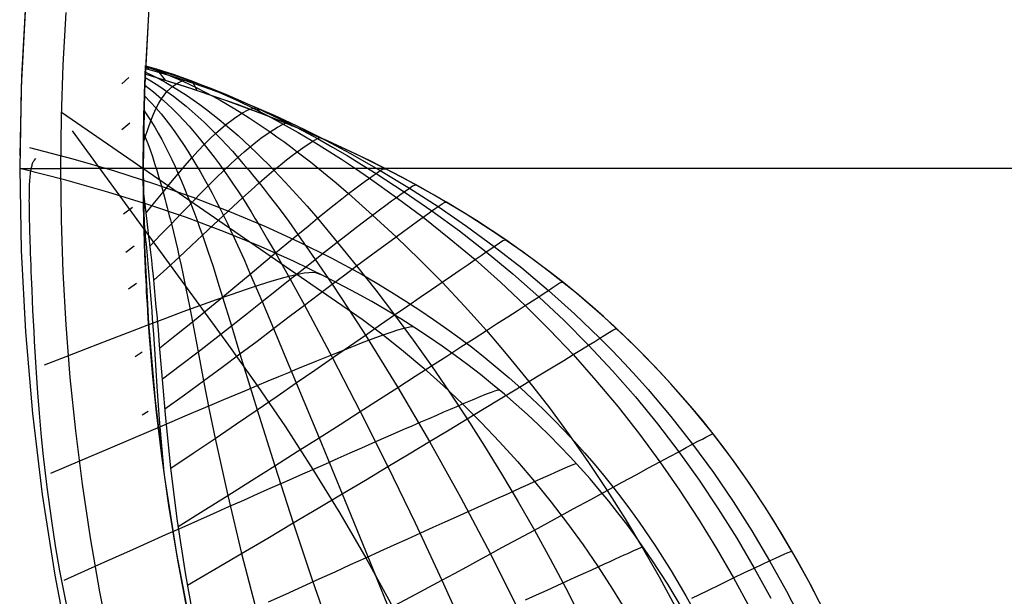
# Model space of a CAD drawing. Header units: millimetres. Extents: x -58 to 58, y -58 to 57.
# Tile 6 of 40: x -58 to -34, y -10 to 4. Entities that reach past the tile are written whole.
import ezdxf

# ---------------------------------------------------------------- set-up
doc = ezdxf.new("R2010")
doc.units = ezdxf.units.MM
doc.header["$MEASUREMENT"] = 0
doc.layers.add('Predefinito', color=5, linetype='Continuous')

msp = doc.modelspace()

# ---------------------------------------------------------------- linework, layer by layer
at = {"layer": 'Predefinito', "extrusion": (0.459919, 0.537098, 0.707107)}
for points in [[(48.443, 215.694), (47.341, 218.042), (46.177, 220.342), (44.955, 222.589), (43.675, 224.778)], [(42.85, 219.514), (43.823, 217.71), (44.755, 215.87)], [(1.162, 248.945), (1.653, 247.127), (2.194, 245.332), (2.788, 243.56), (3.434, 241.812), (4.134, 240.088), (4.889, 238.388), (5.701, 236.714), (6.572, 235.066), (7.029, 234.252), (7.502, 233.445), (7.991, 232.645), (8.495, 231.852), (9.016, 231.066), (9.552, 230.288), (10.103, 229.521), (10.668, 228.765), (11.246, 228.022), (11.838, 227.292), (12.443, 226.574), (13.061, 225.869), (13.694, 225.177), (14.34, 224.498), (15.001, 223.831), (15.676, 223.178), (16.365, 222.538), (17.069, 221.911), (17.788, 221.298), (18.521, 220.7), (19.267, 220.12), (20.027, 219.562), (20.803, 219.027), (21.595, 218.519), (21.998, 218.276), (22.406, 218.04), (22.818, 217.812), (23.236, 217.593), (23.66, 217.382), (24.09, 217.18), (24.524, 216.988), (24.962, 216.808), (25.403, 216.638), (25.847, 216.481), (26.294, 216.335), (26.745, 216.202), (27.199, 216.082), (27.656, 215.974), (28.117, 215.879), (28.581, 215.797), (29.05, 215.729), (29.522, 215.675), (29.995, 215.635), (30.469, 215.609), (30.941, 215.598), (31.412, 215.6), (31.882, 215.616), (32.351, 215.646), (32.819, 215.688), (33.286, 215.743), (33.751, 215.812), (34.216, 215.892), (34.679, 215.985), (35.142, 216.091), (35.602, 216.207), (36.058, 216.335), (36.51, 216.473), (36.958, 216.62), (37.401, 216.777), (37.841, 216.942), (38.276, 217.116), (38.708, 217.299), (39.136, 217.489), (39.561, 217.687), (40.401, 218.105), (41.228, 218.549), (42.045, 219.02), (42.85, 219.514)], [(43.675, 224.778), (42.907, 224.234), (42.127, 223.709), (41.334, 223.204), (40.526, 222.722), (39.704, 222.265), (39.29, 222.047), (38.871, 221.837), (38.45, 221.635), (38.025, 221.441), (37.597, 221.256), (37.165, 221.08), (36.73, 220.913), (36.29, 220.757), (35.846, 220.61), (35.398, 220.474), (34.945, 220.35), (34.487, 220.237), (34.026, 220.137), (33.563, 220.051), (33.099, 219.98), (32.635, 219.922), (32.17, 219.88), (31.704, 219.852), (31.238, 219.84), (30.771, 219.843), (30.303, 219.862), (29.835, 219.897), (29.365, 219.949), (28.897, 220.016), (28.433, 220.1), (27.974, 220.198), (27.52, 220.311), (27.07, 220.438), (26.625, 220.58), (26.184, 220.734), (25.747, 220.902), (25.314, 221.083), (24.885, 221.275), (24.46, 221.48), (24.04, 221.695), (23.626, 221.92), (23.218, 222.153), (22.816, 222.395), (22.419, 222.645), (22.027, 222.902), (21.258, 223.436), (20.506, 223.996), (19.768, 224.577), (19.044, 225.178), (18.334, 225.795), (17.641, 226.426), (16.963, 227.07), (16.301, 227.729), (15.654, 228.401), (15.022, 229.086), (14.406, 229.784), (13.805, 230.495), (13.218, 231.22), (12.646, 231.957), (12.089, 232.707), (11.547, 233.469), (11.018, 234.244), (10.505, 235.032), (10.008, 235.828), (9.529, 236.631), (9.067, 237.442), (8.621, 238.258), (8.192, 239.082), (7.78, 239.911), (7.383, 240.747), (7.001, 241.59), (6.635, 242.438), (5.949, 244.153), (5.321, 245.891), (4.749, 247.652), (4.234, 249.435), (3.773, 251.24), (3.365, 253.066)]]:
    msp.add_lwpolyline(points, dxfattribs=at)
at = {"layer": 'Predefinito'}
for points in [[(-56.943, 7.981), (-57.179, 6.071), (-57.35, 4.154), (-57.457, 2.233), (-57.499, 0.31)], [(-54.223, 5.487), (-54.361, 3.891), (-54.452, 2.291)], [(-57.363, 3.967), (-57.466, 1.985), (-57.5, 0)], [(-56.5, 0), (-56.486, 1.254), (-56.444, 2.519), (-56.373, 3.793)], [(-54.37, 3.76), (-54.468, 1.881), (-54.5, 0)], [(-37.931, -10.835), (-38.265, -10.177), (-38.619, -9.527), (-38.992, -8.884), (-39.385, -8.249), (-39.8, -7.624), (-40.238, -7.008), (-40.698, -6.403), (-41.182, -5.809), (-41.69, -5.227), (-41.953, -4.941), (-42.223, -4.658), (-42.499, -4.379), (-42.782, -4.103), (-43.071, -3.831), (-43.367, -3.562), (-43.669, -3.297), (-43.978, -3.035), (-44.293, -2.778), (-44.615, -2.524), (-45.279, -2.029), (-45.97, -1.55), (-46.689, -1.088), (-47.435, -0.642), (-48.209, -0.215), (-49.012, 0.196), (-49.843, 0.589), (-50.704, 0.964), (-51.595, 1.322), (-52.516, 1.663), (-53.468, 1.986), (-54.452, 2.291)], [(-57.5, 0), (-57.466, -1.985), (-57.363, -3.967), (-57.192, -5.945), (-56.953, -7.915), (-56.645, -9.876), (-56.271, -11.825), (-55.829, -13.761), (-55.321, -15.679), (-54.747, -17.58), (-54.107, -19.459), (-53.403, -21.315), (-52.636, -23.145), (-51.806, -24.948)], [(-41.407, -10.693), (-41.769, -10.092), (-42.151, -9.502), (-42.553, -8.925), (-42.762, -8.64), (-42.976, -8.359), (-43.196, -8.081), (-43.422, -7.807), (-43.653, -7.535), (-43.891, -7.267), (-44.134, -7.002), (-44.384, -6.74), (-44.64, -6.481), (-44.902, -6.226), (-45.171, -5.975), (-45.447, -5.726), (-45.729, -5.481), (-46.019, -5.24), (-46.315, -5.002), (-46.619, -4.768), (-46.93, -4.537), (-47.248, -4.31), (-47.574, -4.086), (-47.907, -3.866), (-48.249, -3.65), (-48.598, -3.438), (-48.955, -3.229), (-49.321, -3.024), (-50.076, -2.625), (-50.866, -2.242), (-51.691, -1.875), (-52.552, -1.524), (-53.451, -1.189), (-54.387, -0.87), (-55.362, -0.569), (-56.377, -0.284), (-57.433, -0.016)], [(-51.43, -23.391), (-51.999, -22.098), (-52.533, -20.797), (-53.032, -19.49), (-53.496, -18.179), (-53.925, -16.864), (-54.319, -15.546), (-54.679, -14.228), (-55.005, -12.911), (-55.298, -11.594), (-55.557, -10.281), (-55.783, -8.971), (-55.977, -7.667), (-56.14, -6.368), (-56.271, -5.077), (-56.373, -3.793), (-56.444, -2.519), (-56.486, -1.254), (-56.5, 0)], [(56.5, 0), (-56.5, 0)], [(-54.5, 0), (-54.468, -1.881), (-54.37, -3.76), (-54.208, -5.634), (-53.981, -7.502), (-53.69, -9.361), (-53.335, -11.208), (-52.916, -13.043), (-52.435, -14.861), (-51.89, -16.662), (-51.284, -18.444), (-50.617, -20.203), (-49.89, -21.938), (-49.103, -23.647)], [(54.5, 0), (-54.5, 0)]]:
    msp.add_lwpolyline(points, dxfattribs=at)
at = {"layer": 'Predefinito', "extrusion": (1, 0, 0)}
for points in [[(2.291, 60.009), (2.291, 276.763)], [(0, 1), (0, 33.987)], [(0, 3), (0, 32.088)], [(-0.642, 274.427), (-0.642, 60.002)], [(-4.658, 274.087), (-4.658, 60)], [(-9.527, 275.44), (-9.527, 59.999)]]:
    msp.add_lwpolyline(points, dxfattribs=at)
at = {"layer": 'Predefinito', "extrusion": (0.999999, -2.50438e-06, 0.001075)}
msp.add_lwpolyline([(0, 280.547), (0.514, 60.061)], dxfattribs=at)
at = {"layer": 'Predefinito', "extrusion": (0.999982, 6.39038e-05, 0.006004)}
msp.add_lwpolyline([(0.25, 35.215), (0.518, 60.342)], dxfattribs=at)
at = {"layer": 'Predefinito', "extrusion": (0, 1, 0)}
msp.add_lwpolyline([(57.5, 1), (57.499, 0.966), (57.498, 0.932), (57.495, 0.898), (57.491, 0.864), (57.485, 0.83), (57.479, 0.797), (57.472, 0.763), (57.463, 0.73), (57.453, 0.697), (57.442, 0.665), (57.43, 0.633), (57.417, 0.602), (57.403, 0.571), (57.388, 0.54), (57.372, 0.51), (57.354, 0.48), (57.336, 0.452), (57.317, 0.423), (57.297, 0.396), (57.276, 0.369), (57.254, 0.343), (57.231, 0.317), (57.207, 0.293), (57.183, 0.269), (57.157, 0.246), (57.131, 0.224), (57.104, 0.203), (57.077, 0.183), (57.048, 0.164), (57.02, 0.146), (56.99, 0.128), (56.96, 0.112), (56.929, 0.097), (56.898, 0.083), (56.867, 0.07), (56.835, 0.058), (56.803, 0.047), (56.77, 0.037), (56.737, 0.028), (56.703, 0.021), (56.67, 0.015), (56.636, 0.009), (56.602, 0.005), (56.568, 0.002), (56.534, 0.001), (56.5, 0)], dxfattribs=at)
at = {"layer": 'Predefinito', "extrusion": (0.954336, -0.097187, -0.282486)}
msp.add_lwpolyline([(-7.278, 13.696), (-7.153, 14.043)], dxfattribs=at)
at = {"layer": 'Predefinito', "extrusion": (-0.11818, 0.946927, -0.298937)}
msp.add_lwpolyline([(54.338, 29.626), (54.157, 30.061)], dxfattribs=at)
at = {"layer": 'Predefinito', "extrusion": (-0.137963, 0.943179, -0.30229)}
msp.add_lwpolyline([(54.308, 29.444), (54.089, 29.896)], dxfattribs=at)
at = {"layer": 'Predefinito', "extrusion": (-0.17437, 0.935829, -0.3063)}
msp.add_lwpolyline([(54.249, 29.34), (54.009, 29.735)], dxfattribs=at)
at = {"layer": 'Predefinito', "extrusion": (-0.190301, 0.932646, -0.306523)}
msp.add_lwpolyline([(54.223, 29.341), (53.991, 29.689)], dxfattribs=at)
at = {"layer": 'Predefinito', "extrusion": (-0.204797, 0.930105, -0.304898)}
msp.add_lwpolyline([(54.204, 29.339), (53.984, 29.643)], dxfattribs=at)
at = {"layer": 'Predefinito', "extrusion": (-0.229251, 0.926934, -0.297047)}
msp.add_lwpolyline([(54.192, 29.291), (54.001, 29.519)], dxfattribs=at)
at = {"layer": 'Predefinito', "extrusion": (-0.247763, 0.925861, -0.285297)}
msp.add_lwpolyline([(54.217, 29.161), (54.059, 29.33)], dxfattribs=at)
at = {"layer": 'Predefinito'}
for points in [[(-54.5, 0, 32.088), (-54.5, 0.127, 32.306), (-54.499, 0.247, 32.524), (-54.499, 0.359, 32.742), (-54.498, 0.465, 32.96), (-54.497, 0.564, 33.178), (-54.496, 0.658, 33.396), (-54.495, 0.746, 33.614), (-54.494, 0.828, 33.832), (-54.491, 0.98, 34.269), (-54.488, 1.118, 34.705), (-54.486, 1.243, 35.141), (-54.483, 1.357, 35.577), (-54.48, 1.461, 36.013), (-54.478, 1.557, 36.45), (-54.473, 1.726, 37.322), (-54.468, 1.872, 38.195), (-54.463, 1.996, 39.068), (-54.459, 2.101, 39.94), (-54.456, 2.19, 40.813), (-54.45, 2.327, 42.558), (-54.446, 2.42, 44.302), (-54.444, 2.476, 46.047), (-54.442, 2.503, 49.536), (-54.452, 2.291, 60.009)], [(-54.446, 2.433, 53.34), (-54.073, 2.327, 53.234), (-53.666, 2.202, 53.12), (-53.265, 2.069, 53.007), (-52.868, 1.928, 52.897), (-52.475, 1.781, 52.791), (-52.087, 1.626, 52.689), (-51.703, 1.464, 52.592), (-51.322, 1.296, 52.502), (-50.946, 1.122, 52.418), (-50.572, 0.942, 52.341), (-50.2, 0.756, 52.271), (-49.832, 0.564, 52.207), (-49.467, 0.367, 52.149), (-48.746, -0.043, 52.044), (-48.039, -0.472, 51.952), (-47.343, -0.922, 51.868), (-46.656, -1.394, 51.789), (-45.979, -1.89, 51.715), (-45.314, -2.411, 51.645), (-44.663, -2.957, 51.579), (-44.03, -3.526, 51.516), (-43.414, -4.118, 51.457), (-43.114, -4.422, 51.43), (-42.819, -4.732, 51.403), (-42.529, -5.047, 51.378), (-42.244, -5.367, 51.354), (-41.693, -6.022, 51.31), (-41.164, -6.694, 51.27), (-40.66, -7.383, 51.235), (-40.181, -8.086, 51.204), (-39.726, -8.801, 51.177), (-39.295, -9.526, 51.155), (-38.888, -10.261, 51.137), (-38.504, -11.002, 51.123)], [(-54.445, 2.418, 44.272), (-54.341, 2.448, 46.322), (-54.185, 2.424, 49.775), (-53.971, 2.145, 60.008)], [(-54.444, 2.484, 46.384), (-54.141, 2.374, 46.202), (-53.944, 2.296, 46.083), (-53.749, 2.215, 45.966), (-53.557, 2.13, 45.85), (-53.368, 2.042, 45.737), (-53.181, 1.951, 45.625), (-52.814, 1.76, 45.41), (-52.634, 1.66, 45.306), (-52.456, 1.558, 45.205), (-52.28, 1.453, 45.107), (-52.105, 1.346, 45.012), (-51.932, 1.236, 44.92), (-51.761, 1.124, 44.832), (-51.591, 1.01, 44.748), (-51.422, 0.894, 44.667), (-51.254, 0.776, 44.591), (-51.089, 0.656, 44.518), (-50.924, 0.534, 44.448), (-50.761, 0.411, 44.382), (-50.44, 0.161, 44.26), (-50.126, -0.092, 44.149), (-49.817, -0.349, 44.048), (-49.516, -0.608, 43.955), (-48.933, -1.127, 43.788), (-48.364, -1.655, 43.637), (-47.802, -2.2, 43.495), (-47.248, -2.761, 43.363), (-46.703, -3.339, 43.238), (-46.17, -3.934, 43.119), (-45.647, -4.545, 43.007), (-45.137, -5.172, 42.901), (-44.64, -5.814, 42.804), (-44.158, -6.47, 42.714), (-43.69, -7.139, 42.633), (-43.238, -7.819, 42.559), (-42.801, -8.51, 42.492), (-42.381, -9.211, 42.433), (-41.976, -9.919, 42.38), (-41.587, -10.635, 42.335)], [(-54.444, 2.474, 51.624), (-54.121, 2.382, 51.509), (-53.712, 2.254, 51.363), (-53.308, 2.116, 51.221), (-52.911, 1.969, 51.082), (-52.519, 1.814, 50.948), (-52.133, 1.65, 50.82), (-51.752, 1.48, 50.699), (-51.376, 1.302, 50.586), (-51.004, 1.117, 50.481), (-50.635, 0.926, 50.386), (-50.271, 0.728, 50.299), (-49.909, 0.525, 50.22), (-49.552, 0.316, 50.147), (-49.199, 0.103, 50.08), (-48.85, -0.115, 50.018), (-48.165, -0.562, 49.905), (-47.492, -1.028, 49.801), (-46.827, -1.515, 49.704), (-46.172, -2.024, 49.613), (-45.529, -2.557, 49.527), (-44.899, -3.112, 49.445), (-44.286, -3.689, 49.367), (-43.689, -4.288, 49.294), (-43.111, -4.908, 49.228), (-42.554, -5.546, 49.166), (-42.017, -6.203, 49.111), (-41.502, -6.876, 49.061), (-41.009, -7.565, 49.016), (-40.54, -8.266, 48.977), (-40.093, -8.979, 48.943), (-39.668, -9.702, 48.915), (-39.265, -10.433, 48.891)], [(-54.442, 2.5, 49.887), (-54.185, 2.424, 49.775), (-53.775, 2.291, 49.598), (-53.373, 2.146, 49.425), (-52.979, 1.991, 49.257), (-52.592, 1.826, 49.095), (-52.211, 1.652, 48.941), (-51.836, 1.47, 48.795), (-51.466, 1.279, 48.659), (-51.102, 1.082, 48.534), (-50.741, 0.877, 48.42), (-50.386, 0.666, 48.316), (-50.034, 0.449, 48.222), (-49.688, 0.227, 48.136), (-49.346, 0.001, 48.056), (-49.01, -0.229, 47.983), (-48.353, -0.698, 47.85), (-47.708, -1.182, 47.729), (-47.072, -1.686, 47.615), (-46.445, -2.211, 47.508), (-45.829, -2.758, 47.407), (-45.226, -3.325, 47.31), (-44.638, -3.912, 47.219), (-44.065, -4.519, 47.134), (-43.51, -5.145, 47.055), (-42.973, -5.789, 46.983), (-42.455, -6.448, 46.917), (-41.957, -7.123, 46.857), (-41.48, -7.812, 46.804), (-41.023, -8.512, 46.757), (-40.587, -9.224, 46.716), (-40.172, -9.944, 46.681), (-39.776, -10.672, 46.651)], [(-54.496, 0.631, 33.333), (-54.451, 0.765, 33.816), (-54.381, 0.973, 34.637), (-54.314, 1.159, 35.466), (-54.25, 1.322, 36.303), (-54.186, 1.466, 37.146), (-54.122, 1.591, 37.995), (-54.056, 1.699, 38.85), (-53.924, 1.871, 40.577), (-53.793, 1.995, 42.32), (-53.67, 2.079, 44.079), (-53.557, 2.13, 45.85), (-53.457, 2.151, 47.633), (-53.308, 2.116, 51.221), (-53.197, 1.896, 60.008)], [(-54.454, 2.214, 41.082), (-54.317, 2.133, 40.953), (-54.183, 2.048, 40.826), (-54.052, 1.961, 40.7), (-53.924, 1.871, 40.577), (-53.766, 1.756, 40.424), (-53.612, 1.637, 40.275), (-53.461, 1.514, 40.13), (-53.313, 1.388, 39.988), (-53.168, 1.259, 39.85), (-53.025, 1.127, 39.717), (-52.884, 0.991, 39.588), (-52.745, 0.853, 39.463), (-52.607, 0.712, 39.343), (-52.471, 0.568, 39.228), (-52.336, 0.421, 39.118), (-52.203, 0.271, 39.014), (-52.071, 0.119, 38.915), (-51.94, -0.034, 38.821), (-51.812, -0.189, 38.733), (-51.686, -0.344, 38.649), (-51.562, -0.501, 38.571), (-51.44, -0.658, 38.496), (-51.201, -0.972, 38.359), (-50.97, -1.286, 38.236), (-50.748, -1.597, 38.125), (-50.325, -2.205, 37.929), (-49.915, -2.809, 37.755), (-49.509, -3.422, 37.595), (-49.108, -4.044, 37.447), (-48.319, -5.315, 37.177), (-47.548, -6.628, 36.938), (-46.797, -7.978, 36.734), (-46.072, -9.357, 36.565), (-45.374, -10.758, 36.428)], [(-50.027, 0.672, 60.004), (-50.569, 0.908, 60.005), (-51.114, 1.133, 60.005), (-52.213, 1.554, 60.007), (-53.325, 1.939, 60.008), (-54.452, 2.291, 60.009)], [(-54.448, 2.345, 42.852), (-54.279, 2.263, 42.717), (-54.114, 2.177, 42.583), (-53.952, 2.088, 42.451), (-53.793, 1.995, 42.32), (-53.622, 1.89, 42.18), (-53.454, 1.782, 42.043), (-53.289, 1.67, 41.909), (-53.127, 1.555, 41.778), (-52.967, 1.436, 41.65), (-52.81, 1.315, 41.527), (-52.655, 1.191, 41.407), (-52.501, 1.064, 41.291), (-52.349, 0.934, 41.18), (-52.199, 0.802, 41.073), (-52.05, 0.667, 40.971), (-51.902, 0.529, 40.873), (-51.756, 0.39, 40.78), (-51.612, 0.249, 40.693), (-51.469, 0.106, 40.61), (-51.328, -0.038, 40.531), (-51.19, -0.182, 40.457), (-51.053, -0.328, 40.386), (-50.785, -0.621, 40.256), (-50.524, -0.914, 40.138), (-50.272, -1.207, 40.031), (-49.789, -1.784, 39.841), (-49.32, -2.362, 39.67), (-48.856, -2.952, 39.513), (-48.398, -3.553, 39.367), (-47.948, -4.166, 39.229), (-47.503, -4.791, 39.098), (-47.066, -5.429, 38.975), (-46.636, -6.079, 38.86), (-46.215, -6.741, 38.754), (-45.802, -7.411, 38.657), (-45.399, -8.091, 38.568), (-45.006, -8.779, 38.487), (-44.623, -9.475, 38.414), (-44.25, -10.177, 38.349), (-43.533, -11.597, 38.242)], [(-54.462, 2.027, 39.313), (-54.255, 1.867, 39.078), (-54.056, 1.699, 38.85), (-53.916, 1.572, 38.687), (-53.78, 1.441, 38.528), (-53.646, 1.307, 38.373), (-53.516, 1.17, 38.222), (-53.388, 1.029, 38.075), (-53.263, 0.885, 37.933), (-53.14, 0.738, 37.796), (-53.018, 0.588, 37.664), (-52.898, 0.434, 37.537), (-52.779, 0.278, 37.415), (-52.661, 0.118, 37.3), (-52.545, -0.045, 37.19), (-52.429, -0.21, 37.086), (-52.316, -0.376, 36.988), (-52.205, -0.543, 36.895), (-52.095, -0.711, 36.809), (-51.988, -0.879, 36.727), (-51.883, -1.048, 36.65), (-51.78, -1.216, 36.577), (-51.678, -1.385, 36.509), (-51.481, -1.719, 36.384), (-51.292, -2.049, 36.271), (-50.935, -2.688, 36.075), (-50.59, -3.319, 35.9), (-50.247, -3.955, 35.742), (-49.906, -4.597, 35.597), (-49.233, -5.9, 35.333), (-48.564, -7.238, 35.101), (-47.903, -8.606, 34.904), (-47.254, -9.995, 34.741), (-46.619, -11.401, 34.608)], [(-54.47, 1.766, 37.548), (-54.325, 1.618, 37.344), (-54.186, 1.466, 37.146), (-54.068, 1.327, 36.974), (-53.953, 1.185, 36.807), (-53.841, 1.04, 36.644), (-53.733, 0.891, 36.485), (-53.627, 0.739, 36.332), (-53.523, 0.584, 36.183), (-53.42, 0.425, 36.04), (-53.319, 0.263, 35.902), (-53.22, 0.097, 35.77), (-53.121, -0.072, 35.644), (-53.023, -0.245, 35.524), (-52.926, -0.42, 35.41), (-52.83, -0.598, 35.303), (-52.736, -0.777, 35.203), (-52.644, -0.957, 35.109), (-52.554, -1.138, 35.021), (-52.466, -1.318, 34.938), (-52.38, -1.498, 34.86), (-52.296, -1.678, 34.788), (-52.214, -1.857, 34.719), (-52.054, -2.211, 34.595), (-51.901, -2.56, 34.484), (-51.615, -3.229, 34.292), (-51.338, -3.886, 34.123), (-51.061, -4.545, 33.971), (-50.785, -5.205, 33.833), (-50.232, -6.539, 33.583), (-49.671, -7.901, 33.364), (-49.104, -9.286, 33.18), (-48.535, -10.686, 33.029)], [(-54.43, -1.073, 30.892), (-54.218, -0.817, 31.694), (-54.019, -0.572, 32.51), (-53.83, -0.341, 33.34), (-53.651, -0.125, 34.182), (-53.481, 0.077, 35.037), (-53.319, 0.263, 35.902), (-53.165, 0.433, 36.778), (-53.018, 0.588, 37.664), (-52.878, 0.728, 38.559), (-52.745, 0.853, 39.463), (-52.501, 1.064, 41.291), (-52.288, 1.227, 43.142), (-52.105, 1.346, 45.012), (-51.954, 1.426, 46.897), (-51.836, 1.47, 48.795), (-51.752, 1.48, 50.699), (-51.655, 1.345, 60.006)], [(-56.489, 1.368, 49.807), (-49.187, -3.657, 48.925), (-48.679, -4.039, 48.868), (-48.18, -4.438, 48.816), (-47.692, -4.851, 48.767), (-47.215, -5.278, 48.721), (-46.75, -5.717, 48.677), (-46.294, -6.171, 48.635), (-45.85, -6.636, 48.593), (-45.418, -7.114, 48.554), (-45, -7.602, 48.517), (-44.594, -8.104, 48.483), (-44.202, -8.617, 48.451), (-43.824, -9.141, 48.421), (-43.46, -9.674, 48.394), (-43.108, -10.217, 48.369), (-42.771, -10.769, 48.346)], [(-54.482, 1.407, 35.783), (-54.396, 1.284, 35.623), (-54.314, 1.159, 35.466), (-54.223, 1.01, 35.288), (-54.135, 0.859, 35.114), (-54.049, 0.704, 34.946), (-53.966, 0.545, 34.782), (-53.885, 0.383, 34.623), (-53.806, 0.218, 34.471), (-53.728, 0.048, 34.323), (-53.651, -0.125, 34.182), (-53.575, -0.301, 34.047), (-53.499, -0.482, 33.919), (-53.424, -0.666, 33.797), (-53.349, -0.855, 33.682), (-53.275, -1.045, 33.574), (-53.203, -1.236, 33.473), (-53.133, -1.428, 33.379), (-53.065, -1.62, 33.291), (-52.998, -1.811, 33.209), (-52.933, -2.002, 33.133), (-52.869, -2.192, 33.062), (-52.807, -2.381, 32.996), (-52.688, -2.755, 32.875), (-52.574, -3.121, 32.769), (-52.361, -3.82, 32.587), (-52.156, -4.501, 32.428), (-51.947, -5.182, 32.287), (-51.737, -5.861, 32.159), (-51.308, -7.222, 31.93), (-50.858, -8.608, 31.731), (-50.388, -10.01, 31.565), (-49.902, -11.421, 31.429)], [(-54.335, -1.872, 30.398), (-54.07, -1.602, 31.196), (-53.817, -1.342, 32.009), (-53.577, -1.092, 32.838), (-53.349, -0.855, 33.682), (-53.132, -0.63, 34.539), (-52.926, -0.42, 35.41), (-52.73, -0.225, 36.294), (-52.545, -0.045, 37.19), (-52.369, 0.121, 38.096), (-52.203, 0.271, 39.014), (-52.047, 0.407, 39.94), (-51.902, 0.529, 40.873), (-51.767, 0.639, 41.813), (-51.642, 0.736, 42.759), (-51.422, 0.894, 44.667), (-51.241, 1.008, 46.594), (-51.102, 1.082, 48.534), (-51.004, 1.117, 50.481), (-50.888, 1.041, 60.005)], [(-56.23, 0.914, 39.601), (-52.427, -4.29, 38.653), (-51.733, -5.268, 38.495), (-51.05, -6.274, 38.361), (-50.384, -7.307, 38.244), (-49.732, -8.369, 38.133), (-49.101, -9.455, 38.031), (-48.488, -10.565, 37.943), (-47.898, -11.695, 37.867), (-47.327, -12.844, 37.803), (-46.778, -14.009, 37.75), (-46.248, -15.188, 37.709), (-45.737, -16.377, 37.68), (-44.759, -18.778, 37.656), (-43.834, -21.198, 37.68), (-42.965, -23.631, 37.75)], [(-54.493, 0.869, 33.943), (-54.451, 0.765, 33.816), (-54.391, 0.612, 33.633), (-54.334, 0.454, 33.456), (-54.279, 0.293, 33.284), (-54.225, 0.128, 33.117), (-54.172, -0.041, 32.956), (-54.12, -0.214, 32.801), (-54.069, -0.391, 32.652), (-54.019, -0.572, 32.51), (-53.968, -0.758, 32.374), (-53.943, -0.853, 32.309), (-53.918, -0.948, 32.245), (-53.893, -1.045, 32.183), (-53.868, -1.143, 32.123), (-53.843, -1.242, 32.065), (-53.817, -1.342, 32.009), (-53.768, -1.543, 31.902), (-53.72, -1.745, 31.803), (-53.673, -1.947, 31.711), (-53.628, -2.149, 31.626), (-53.584, -2.35, 31.547), (-53.541, -2.551, 31.474), (-53.5, -2.751, 31.406), (-53.459, -2.949, 31.343), (-53.381, -3.34, 31.23), (-53.307, -3.722, 31.132), (-53.171, -4.45, 30.964), (-53.037, -5.155, 30.82), (-52.898, -5.857, 30.693), (-52.755, -6.554, 30.579), (-52.451, -7.943, 30.376), (-52.114, -9.35, 30.201), (-51.743, -10.77, 30.058)], [(-54.245, -2.713, 30.03), (-53.93, -2.428, 30.819), (-53.628, -2.149, 31.626), (-53.34, -1.879, 32.45), (-53.065, -1.62, 33.291), (-52.803, -1.372, 34.148), (-52.554, -1.138, 35.021), (-52.319, -0.917, 35.908), (-52.095, -0.711, 36.809), (-51.884, -0.52, 37.723), (-51.686, -0.344, 38.649), (-51.501, -0.184, 39.586), (-51.328, -0.038, 40.531), (-51.168, 0.094, 41.484), (-51.021, 0.213, 42.444), (-50.885, 0.318, 43.41), (-50.761, 0.411, 44.382), (-50.549, 0.561, 46.341), (-50.386, 0.666, 48.316), (-50.271, 0.728, 50.299), (-50.2, 0.756, 52.271), (-50.126, 0.716, 60.005)], [(-57.263, 0.514, 59.999), (-56.212, 0.237, 59.999), (-55.201, -0.057, 59.999), (-54.23, -0.368, 59.999), (-53.299, -0.696, 59.999), (-52.405, -1.04, 59.999), (-51.548, -1.4, 59.999), (-50.727, -1.776, 59.999), (-49.941, -2.168, 59.999), (-49.189, -2.576, 59.999), (-48.826, -2.785, 59.999), (-48.471, -2.999, 59.999), (-48.123, -3.216, 59.999), (-47.784, -3.436, 59.999), (-47.452, -3.661, 59.999), (-47.128, -3.889, 59.999), (-46.812, -4.121, 59.999), (-46.503, -4.356, 59.999), (-46.201, -4.595, 59.999), (-45.906, -4.837, 59.999), (-45.618, -5.083, 59.999), (-45.338, -5.332, 59.999), (-45.064, -5.585, 59.999), (-44.796, -5.841, 59.999), (-44.536, -6.101, 59.999), (-44.281, -6.364, 59.999), (-44.033, -6.63, 59.999), (-43.791, -6.9, 59.999), (-43.555, -7.172, 59.999), (-43.326, -7.449, 59.999), (-43.101, -7.728, 59.999), (-42.883, -8.01, 59.999), (-42.67, -8.296, 59.999), (-42.463, -8.584, 59.999), (-42.064, -9.171, 59.999), (-41.685, -9.77, 59.999), (-41.325, -10.38, 59.999), (-40.984, -11.002, 60)], [(-37.958, -10.78, 59.998), (-38.342, -10.032, 59.998), (-38.753, -9.291, 59.998), (-39.19, -8.559, 59.998), (-39.418, -8.198, 59.998), (-39.654, -7.839, 59.998), (-39.896, -7.485, 59.998), (-40.146, -7.134, 59.998), (-40.402, -6.787, 59.998), (-40.666, -6.444, 59.998), (-40.936, -6.105, 59.998), (-41.213, -5.772, 59.998), (-41.497, -5.444, 59.998), (-41.787, -5.121, 59.998), (-42.083, -4.804, 59.998), (-42.386, -4.493, 59.998), (-42.695, -4.187, 59.998), (-43.009, -3.888, 59.998), (-43.33, -3.595, 59.998), (-43.655, -3.308, 59.999), (-43.985, -3.029, 59.999), (-44.32, -2.756, 59.999), (-44.659, -2.489, 59.999), (-45.003, -2.23, 59.999), (-45.351, -1.977, 60), (-45.702, -1.731, 60), (-46.414, -1.26, 60), (-47.139, -0.815, 60), (-47.873, -0.396, 60.001), (-48.617, -0.002, 60.002), (-49.319, 0.345, 60.003), (-50.027, 0.672, 60.004)], [(-56.298, -10.9, 30.171), (-56.522, -9.769, 30.204), (-56.627, -9.165, 30.228), (-56.721, -8.559, 30.258), (-56.833, -7.739, 30.314), (-56.928, -6.919, 30.39), (-56.977, -6.427, 30.448), (-57.02, -5.937, 30.517), (-57.058, -5.448, 30.598), (-57.092, -4.961, 30.693), (-57.108, -4.705, 30.75), (-57.124, -4.45, 30.811), (-57.138, -4.197, 30.877), (-57.152, -3.945, 30.948), (-57.165, -3.694, 31.025), (-57.177, -3.446, 31.107), (-57.189, -3.199, 31.196), (-57.199, -2.953, 31.292), (-57.206, -2.8, 31.356), (-57.212, -2.648, 31.423), (-57.219, -2.498, 31.493), (-57.224, -2.349, 31.566), (-57.23, -2.202, 31.642), (-57.235, -2.057, 31.721), (-57.24, -1.913, 31.805), (-57.245, -1.771, 31.892), (-57.248, -1.666, 31.96), (-57.251, -1.563, 32.029), (-57.254, -1.462, 32.1), (-57.257, -1.363, 32.174), (-57.259, -1.266, 32.25), (-57.261, -1.17, 32.328), (-57.263, -1.076, 32.409), (-57.264, -0.984, 32.493), (-57.265, -0.916, 32.558), (-57.265, -0.849, 32.625), (-57.266, -0.784, 32.692), (-57.265, -0.72, 32.761), (-57.265, -0.658, 32.831), (-57.265, -0.598, 32.902), (-57.264, -0.54, 32.974), (-57.262, -0.483, 33.048), (-57.26, -0.428, 33.124), (-57.258, -0.375, 33.2), (-57.256, -0.324, 33.278), (-57.253, -0.275, 33.357), (-57.249, -0.227, 33.438), (-57.245, -0.182, 33.52), (-57.24, -0.138, 33.604), (-57.235, -0.097, 33.69), (-57.231, -0.063, 33.762), (-57.225, -0.032, 33.835), (-57.22, -0.002, 33.908), (-57.214, 0.027, 33.982), (-57.208, 0.054, 34.057), (-57.201, 0.079, 34.132), (-57.194, 0.103, 34.207), (-57.186, 0.125, 34.283), (-57.177, 0.146, 34.362), (-57.169, 0.165, 34.436), (-57.16, 0.181, 34.507), (-57.151, 0.195, 34.577), (-57.112, 0.246, 34.872)], [(-54.497, -0.537, 31.329), (-54.498, -0.461, 31.424), (-54.499, -0.388, 31.519), (-54.499, -0.25, 31.709), (-54.5, -0.121, 31.898), (-54.5, 0, 32.088)], [(-54.098, -4.35, 29.575), (-53.696, -4.033, 30.343), (-53.307, -3.722, 31.132), (-52.933, -3.417, 31.941), (-52.574, -3.121, 32.769), (-52.23, -2.834, 33.617), (-51.901, -2.56, 34.484), (-51.588, -2.297, 35.369), (-51.292, -2.049, 36.271), (-51.011, -1.815, 37.19), (-50.748, -1.597, 38.125), (-50.501, -1.394, 39.072), (-50.272, -1.207, 40.031), (-50.059, -1.035, 40.999), (-49.862, -0.879, 41.977), (-49.681, -0.736, 42.962), (-49.516, -0.608, 43.955), (-49.366, -0.494, 44.954), (-49.232, -0.393, 45.959), (-49.113, -0.305, 46.969), (-49.01, -0.229, 47.983), (-48.922, -0.166, 49.001), (-48.85, -0.115, 50.018), (-48.746, -0.043, 52.044), (-48.684, -0.005, 54.059), (-48.617, -0.002, 60.002)], [(-54.037, -5.106, 29.426), (-53.597, -4.775, 30.185), (-53.171, -4.45, 30.964), (-52.759, -4.131, 31.765), (-52.361, -3.82, 32.587), (-51.98, -3.519, 33.43), (-51.615, -3.229, 34.292), (-51.266, -2.952, 35.174), (-50.935, -2.688, 36.075), (-50.621, -2.439, 36.993), (-50.325, -2.205, 37.929), (-50.048, -1.986, 38.879), (-49.789, -1.784, 39.841), (-49.548, -1.597, 40.814), (-49.326, -1.426, 41.797), (-49.121, -1.269, 42.789), (-48.933, -1.127, 43.788), (-48.762, -0.999, 44.795), (-48.609, -0.885, 45.808), (-48.472, -0.785, 46.827), (-48.353, -0.698, 47.85), (-48.251, -0.624, 48.877), (-48.165, -0.562, 49.905), (-48.039, -0.472, 51.952), (-47.961, -0.419, 53.989), (-47.873, -0.396, 60.001)], [(-53.4, -10.895, 28.615), (-53.672, -9.462, 28.713), (-53.882, -8.185, 28.811), (-54.051, -6.978, 28.909), (-54.178, -5.916, 29.009), (-54.265, -5.051, 29.108), (-54.299, -4.679, 29.158), (-54.325, -4.358, 29.209), (-54.346, -4.087, 29.259), (-54.364, -3.852, 29.309), (-54.378, -3.642, 29.36), (-54.39, -3.454, 29.41), (-54.401, -3.284, 29.46), (-54.41, -3.128, 29.511), (-54.418, -2.983, 29.561), (-54.425, -2.85, 29.612), (-54.432, -2.726, 29.662), (-54.437, -2.61, 29.713), (-54.443, -2.5, 29.763), (-54.447, -2.396, 29.814), (-54.452, -2.297, 29.864), (-54.455, -2.203, 29.915), (-54.459, -2.114, 29.965), (-54.462, -2.028, 30.016), (-54.468, -1.868, 30.117), (-54.473, -1.718, 30.218), (-54.477, -1.579, 30.319), (-54.481, -1.448, 30.42), (-54.484, -1.325, 30.521), (-54.487, -1.209, 30.622), (-54.489, -1.099, 30.723), (-54.491, -0.994, 30.824), (-54.493, -0.895, 30.925), (-54.494, -0.8, 31.026), (-54.495, -0.709, 31.127), (-54.497, -0.537, 31.329)], [(-53.234, -11.171, 28.688), (-53.47, -9.865, 28.8), (-53.668, -8.566, 28.935), (-53.828, -7.279, 29.093), (-53.962, -5.974, 29.278), (-54.02, -5.312, 29.389), (-54.103, -4.285, 29.589), (-54.134, -3.923, 29.67), (-54.166, -3.553, 29.764), (-54.183, -3.366, 29.817), (-54.2, -3.177, 29.873), (-54.218, -2.988, 29.934), (-54.236, -2.797, 30), (-54.255, -2.607, 30.071), (-54.275, -2.415, 30.147), (-54.296, -2.223, 30.23), (-54.317, -2.032, 30.319), (-54.339, -1.841, 30.414), (-54.35, -1.747, 30.464), (-54.361, -1.654, 30.516), (-54.378, -1.504, 30.604), (-54.396, -1.358, 30.696), (-54.413, -1.214, 30.792), (-54.43, -1.073, 30.892), (-54.447, -0.935, 30.995), (-54.464, -0.799, 31.103), (-54.481, -0.667, 31.214), (-54.497, -0.537, 31.329)], [(-53.975, -5.836, 29.3), (-53.499, -5.493, 30.049), (-53.037, -5.155, 30.82), (-52.588, -4.824, 31.613), (-52.156, -4.501, 32.428), (-51.739, -4.188, 33.265), (-51.338, -3.886, 34.123), (-50.955, -3.596, 35.002), (-50.59, -3.319, 35.9), (-50.243, -3.056, 36.818), (-49.915, -2.809, 37.755), (-49.608, -2.578, 38.706), (-49.32, -2.362, 39.67), (-49.052, -2.163, 40.647), (-48.804, -1.978, 41.634), (-48.574, -1.809, 42.631), (-48.364, -1.655, 43.637), (-48.172, -1.516, 44.65), (-47.999, -1.391, 45.67), (-47.844, -1.28, 46.697), (-47.708, -1.182, 47.729), (-47.591, -1.098, 48.764), (-47.492, -1.028, 49.801), (-47.41, -0.969, 50.835), (-47.343, -0.922, 51.868), (-47.247, -0.855, 53.925), (-47.191, -0.82, 55.968), (-47.139, -0.815, 60)], [(-54.485, -1.3, 30.543), (-54.474, -1.407, 30.471), (-54.464, -1.516, 30.402), (-54.453, -1.626, 30.335), (-54.442, -1.738, 30.27), (-54.433, -1.832, 30.218), (-54.424, -1.927, 30.168), (-54.406, -2.118, 30.073), (-54.388, -2.311, 29.985), (-54.371, -2.504, 29.903), (-54.355, -2.696, 29.827), (-54.339, -2.888, 29.757), (-54.324, -3.08, 29.692), (-54.309, -3.27, 29.632), (-54.295, -3.46, 29.576), (-54.281, -3.648, 29.525), (-54.255, -4.02, 29.433), (-54.23, -4.385, 29.353), (-54.163, -5.417, 29.158), (-54.115, -6.082, 29.05), (-54.011, -7.284, 28.883)], [(-53.829, -7.273, 29.093), (-53.285, -6.911, 29.824), (-52.755, -6.554, 30.579), (-52.238, -6.203, 31.357), (-51.737, -5.861, 32.159), (-51.252, -5.528, 32.985), (-50.785, -5.205, 33.833), (-50.336, -4.895, 34.704), (-49.906, -4.597, 35.597), (-49.496, -4.313, 36.511), (-49.108, -4.044, 37.447), (-48.742, -3.79, 38.399), (-48.398, -3.553, 39.367), (-48.078, -3.331, 40.348), (-47.779, -3.126, 41.342), (-47.503, -2.935, 42.348), (-47.248, -2.761, 43.363), (-47.015, -2.601, 44.388), (-46.803, -2.456, 45.421), (-46.613, -2.326, 46.462), (-46.445, -2.211, 47.508), (-46.298, -2.111, 48.56), (-46.172, -2.024, 49.613), (-46.066, -1.951, 50.665), (-45.979, -1.89, 51.715), (-45.85, -1.801, 53.809), (-45.77, -1.75, 55.89), (-45.702, -1.731, 60)], [(-56.896, -4.769, 30.703), (-56.369, -4.562, 31.64), (-55.854, -4.361, 32.6), (-55.353, -4.167, 33.582), (-54.868, -3.98, 34.587), (-54.402, -3.802, 35.613), (-53.955, -3.633, 36.662), (-53.53, -3.474, 37.733), (-53.129, -3.326, 38.826), (-52.72, -3.179, 40.044), (-52.342, -3.046, 41.285), (-51.995, -2.927, 42.548), (-51.681, -2.824, 43.831), (-51.398, -2.735, 45.13), (-51.148, -2.662, 46.445), (-50.931, -2.604, 47.772), (-50.748, -2.562, 49.11), (-50.598, -2.535, 50.457), (-50.479, -2.522, 51.81), (-50.386, -2.519, 53.169), (-50.316, -2.523, 54.532), (-50.187, -2.57, 59.999)], [(-53.651, -8.691, 28.921), (-53.045, -8.314, 29.636), (-52.451, -7.943, 30.376), (-51.872, -7.579, 31.14), (-51.308, -7.222, 31.93), (-50.761, -6.875, 32.744), (-50.232, -6.539, 33.583), (-49.722, -6.213, 34.446), (-49.233, -5.9, 35.333), (-48.764, -5.6, 36.244), (-48.319, -5.315, 37.177), (-47.899, -5.045, 38.129), (-47.503, -4.791, 39.098), (-47.133, -4.553, 40.083), (-46.787, -4.331, 41.083), (-46.466, -4.124, 42.095), (-46.17, -3.934, 43.119), (-45.897, -3.758, 44.154), (-45.649, -3.598, 45.198), (-45.425, -3.454, 46.251), (-45.226, -3.325, 47.31), (-45.05, -3.211, 48.376), (-44.899, -3.112, 49.445), (-44.771, -3.028, 50.512), (-44.663, -2.957, 51.579), (-44.574, -2.898, 52.643), (-44.502, -2.85, 53.706), (-44.401, -2.786, 55.822), (-44.345, -2.757, 57.921), (-44.32, -2.756, 59.999)], [(-56.742, -7.401, 30.326), (-56.041, -7.1, 31.24), (-55.356, -6.806, 32.185), (-54.69, -6.521, 33.161), (-54.045, -6.246, 34.167), (-53.424, -5.982, 35.204), (-52.83, -5.73, 36.271), (-52.544, -5.609, 36.816), (-52.266, -5.491, 37.368), (-51.995, -5.378, 37.928), (-51.733, -5.268, 38.495), (-51.468, -5.157, 39.097), (-51.212, -5.051, 39.706), (-50.966, -4.949, 40.323), (-50.73, -4.851, 40.948), (-50.504, -4.758, 41.578), (-50.287, -4.67, 42.216), (-50.081, -4.586, 42.859), (-49.884, -4.506, 43.509), (-49.697, -4.432, 44.163), (-49.521, -4.361, 44.823), (-49.355, -4.296, 45.487), (-49.199, -4.235, 46.156), (-48.918, -4.128, 47.505), (-48.679, -4.039, 48.868), (-48.482, -3.97, 50.241), (-48.323, -3.918, 51.623), (-48.198, -3.881, 53.012), (-48.103, -3.856, 54.406), (-47.986, -3.838, 57.203), (-47.938, -3.846, 59.999)], [(-53.427, -10.121, 28.775), (-52.764, -9.733, 29.475), (-52.114, -9.35, 30.201), (-51.478, -8.975, 30.953), (-50.858, -8.608, 31.731), (-50.255, -8.249, 32.535), (-49.671, -7.901, 33.364), (-49.107, -7.564, 34.22), (-48.564, -7.238, 35.101), (-48.043, -6.926, 36.007), (-47.548, -6.628, 36.938), (-47.078, -6.346, 37.89), (-46.636, -6.079, 38.86), (-46.221, -5.829, 39.848), (-45.833, -5.594, 40.852), (-45.472, -5.375, 41.87), (-45.137, -5.172, 42.901), (-44.829, -4.985, 43.945), (-44.548, -4.814, 44.999), (-44.293, -4.659, 46.062), (-44.065, -4.519, 47.134), (-43.864, -4.396, 48.213), (-43.689, -4.288, 49.294), (-43.54, -4.196, 50.376), (-43.414, -4.118, 51.457), (-43.31, -4.052, 52.537), (-43.224, -3.999, 53.614), (-43.103, -3.926, 55.761), (-43.037, -3.891, 57.89), (-43.009, -3.888, 59.998)], [(-56.422, -9.993, 30.19), (-55.578, -9.616, 31.067), (-54.752, -9.248, 31.981), (-53.949, -8.89, 32.932), (-53.557, -8.716, 33.422), (-53.172, -8.544, 33.921), (-52.794, -8.376, 34.429), (-52.423, -8.211, 34.947), (-52.061, -8.05, 35.473), (-51.707, -7.893, 36.009), (-51.362, -7.74, 36.554), (-51.026, -7.591, 37.108), (-50.7, -7.447, 37.671), (-50.384, -7.307, 38.244), (-50.07, -7.168, 38.841), (-49.768, -7.035, 39.448), (-49.476, -6.906, 40.063), (-49.196, -6.783, 40.687), (-48.928, -6.664, 41.319), (-48.671, -6.551, 41.958), (-48.425, -6.444, 42.605), (-48.191, -6.341, 43.258), (-47.969, -6.244, 43.917), (-47.759, -6.153, 44.583), (-47.561, -6.066, 45.254), (-47.374, -5.985, 45.93), (-47.2, -5.91, 46.611), (-47.038, -5.84, 47.296), (-46.888, -5.776, 47.985), (-46.75, -5.717, 48.677), (-46.625, -5.664, 49.373), (-46.511, -5.616, 50.071), (-46.318, -5.535, 51.475), (-46.165, -5.473, 52.887), (-46.048, -5.428, 54.306), (-45.963, -5.398, 55.728), (-45.905, -5.381, 57.153), (-45.853, -5.377, 59.999)], [(-48.535, -10.686, 33.029), (-47.883, -10.335, 33.87), (-47.254, -9.995, 34.741), (-46.948, -9.831, 35.186), (-46.649, -9.669, 35.639), (-46.357, -9.511, 36.099), (-46.072, -9.357, 36.565), (-45.794, -9.206, 37.038), (-45.524, -9.06, 37.515), (-45.261, -8.918, 37.999), (-45.006, -8.779, 38.487), (-44.518, -8.515, 39.479), (-44.061, -8.267, 40.489), (-43.634, -8.035, 41.516), (-43.238, -7.819, 42.559), (-42.872, -7.62, 43.615), (-42.536, -7.438, 44.685), (-42.231, -7.272, 45.766), (-41.957, -7.123, 46.857), (-41.714, -6.991, 47.957), (-41.502, -6.876, 49.061), (-41.319, -6.778, 50.165), (-41.164, -6.694, 51.27), (-41.034, -6.624, 52.373), (-40.928, -6.568, 53.475), (-40.843, -6.523, 54.574), (-40.777, -6.489, 55.669), (-40.694, -6.45, 57.845), (-40.666, -6.444, 59.998)], [(-51.462, -10.523, 34.691), (-51.042, -10.333, 35.221), (-50.632, -10.147, 35.761), (-50.232, -9.966, 36.312), (-49.843, -9.791, 36.875), (-49.466, -9.62, 37.447), (-49.101, -9.455, 38.031), (-48.748, -9.295, 38.625), (-48.407, -9.141, 39.23), (-48.079, -8.993, 39.844), (-47.764, -8.85, 40.468), (-47.461, -8.713, 41.1), (-47.171, -8.582, 41.741), (-46.894, -8.457, 42.391), (-46.631, -8.338, 43.047), (-46.38, -8.225, 43.711), (-46.142, -8.118, 44.381), (-45.918, -8.016, 45.058), (-45.707, -7.921, 45.74), (-45.51, -7.832, 46.428), (-45.327, -7.749, 47.12), (-45.156, -7.673, 47.817), (-45, -7.602, 48.517), (-44.858, -7.538, 49.221), (-44.728, -7.48, 49.929), (-44.612, -7.428, 50.639), (-44.507, -7.381, 51.351), (-44.332, -7.303, 52.783), (-44.199, -7.245, 54.222), (-44.101, -7.204, 55.665), (-44.036, -7.178, 57.111), (-43.998, -7.166, 58.556), (-43.982, -7.166, 59.999)], [(-45.224, -10.477, 42.885), (-44.953, -10.354, 43.552), (-44.696, -10.237, 44.226), (-44.453, -10.126, 44.907), (-44.225, -10.022, 45.594), (-44.012, -9.925, 46.287), (-43.813, -9.835, 46.985), (-43.629, -9.751, 47.687), (-43.46, -9.674, 48.394), (-43.306, -9.603, 49.105), (-43.166, -9.54, 49.819), (-43.04, -9.482, 50.536), (-42.927, -9.431, 51.256), (-42.826, -9.385, 51.978), (-42.738, -9.345, 52.703), (-42.594, -9.28, 54.157), (-42.49, -9.233, 55.616), (-42.42, -9.204, 57.078), (-42.381, -9.189, 58.54), (-42.367, -9.186, 59.999)], [(-41.183, -10.437, 43.402), (-40.812, -10.255, 44.482), (-40.475, -10.091, 45.576), (-40.172, -9.944, 46.681), (-39.903, -9.814, 47.795), (-39.668, -9.702, 48.915), (-39.466, -9.607, 50.035), (-39.295, -9.526, 51.155), (-39.151, -9.46, 52.275), (-39.034, -9.407, 53.392), (-38.94, -9.365, 54.506), (-38.868, -9.334, 55.616), (-38.78, -9.299, 57.82), (-38.753, -9.291, 59.998)]]:
    msp.add_polyline3d(points, dxfattribs=at)

doc.saveas('drawing.dxf')
